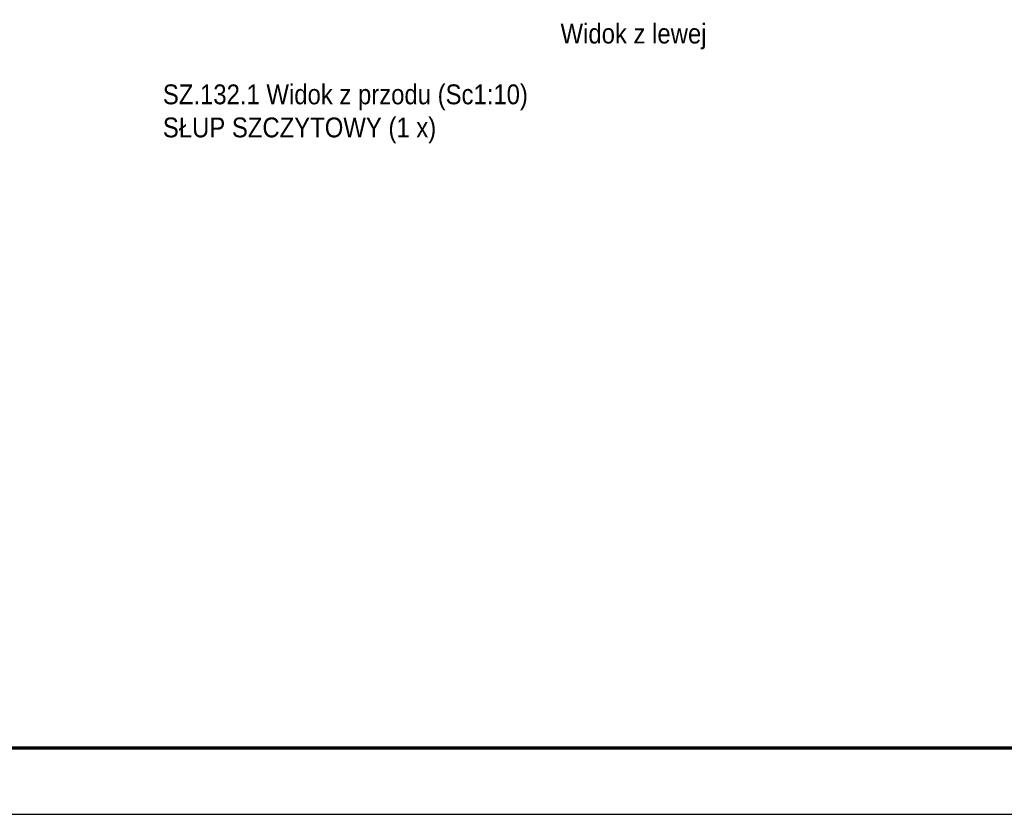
# Model space of a CAD drawing. Header units: millimetres. Extents: x -174 to 432, y 15762 to 16257.
# Tile 9 of 21: x 129 to 277, y 15762 to 15882. Entities that reach past the tile are written whole.
import ezdxf

# ---------------------------------------------------------------- set-up
doc = ezdxf.new("R2010")
doc.units = ezdxf.units.MM
doc.header["$LTSCALE"] = 10
doc.layers.add('_FORMATKA', color=8, linetype='Continuous', plot=False)
for name, color, linetype, lineweight in [('_RAMKA', 7, 'Continuous', 35), ('PS_DIM', 4, 'Continuous', 13), ('PS_TEXT', 3, 'Continuous', 18)]:
    doc.layers.add(name, color=color, linetype=linetype, lineweight=lineweight)
doc.styles.add('gil', font='txt', dxfattribs={"width": 0.9})

# ---------------------------------------------------------------- blocks, each defined once
blk = doc.blocks.new('*U133')
at = {"layer": '_FORMATKA', "lineweight": -3}
blk.add_lwpolyline([(-594, 0), (0, 0), (0, 420), (-594, 420)], close=True, dxfattribs=at)
at = {"layer": '_RAMKA', "lineweight": -3, "const_width": 0.5}
blk.add_lwpolyline([(-564, 10), (-10, 10), (-10, 410), (-564, 410)], close=True, dxfattribs=at)
blk = doc.blocks.new('*X249')
at = {"color": 3, "style": 'gil', "width": 0.9}
for s, p in [('SZ.132.1 Widok z przodu (Sc1:10)', (150.22, 15868.9)), ('SŁUP SZCZYTOWY (1 x)', (150.22, 15863.9))]:
    blk.add_text(s, height=3, dxfattribs=at).set_placement(p)
blk = doc.blocks.new('*X271')
at = {"color": 3, "style": 'gil', "width": 0.9}
blk.add_text('Widok z lewej', height=3, dxfattribs=at).set_placement((210.34, 15878.09))

msp = doc.modelspace()

# ---------------------------------------------------------------- block references
at = {"layer": 'PS_DIM'}
msp.add_blockref('*U133', (425.58, 15761.61), dxfattribs=at)
at = {"layer": 'PS_TEXT'}
for name in ['*X271', '*X249']:
    msp.add_blockref(name, (0, 0), dxfattribs=at)

doc.saveas('drawing.dxf')
